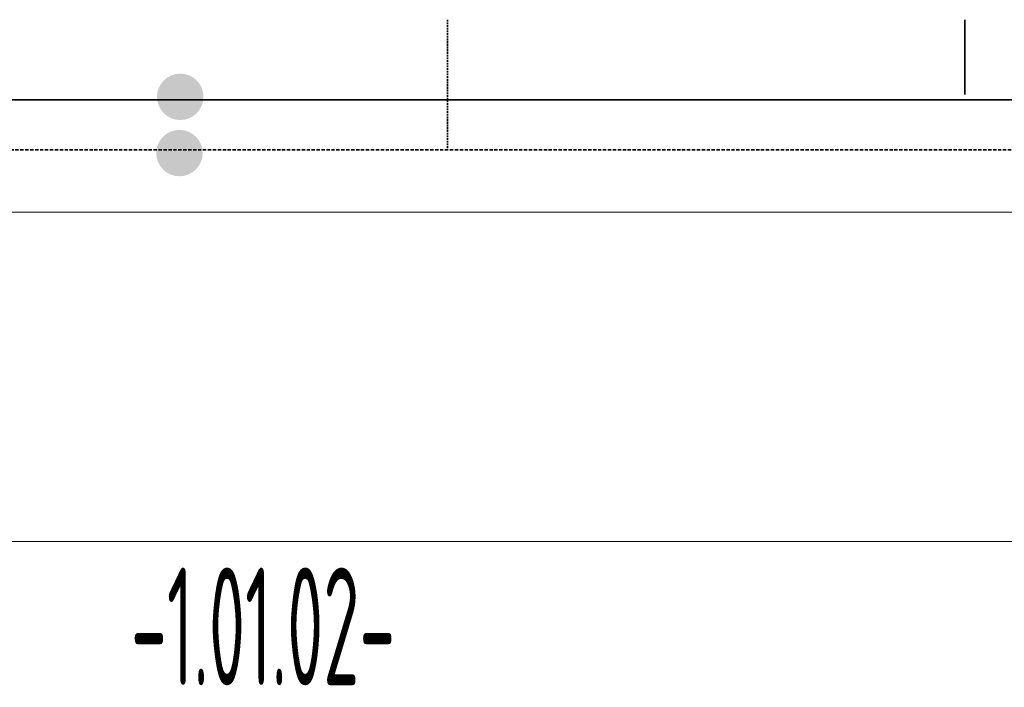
# Model space of a CAD drawing. Header units: millimetres. Extents: x 1279 to 58476, y -6899 to 74987.
# Tile 41 of 157: x 8259 to 9306, y -4334 to -3625. Entities that reach past the tile are written whole.
import ezdxf
from ezdxf.enums import TextEntityAlignment as Align

# ---------------------------------------------------------------- set-up
doc = ezdxf.new("R2010")
doc.units = ezdxf.units.MM
for name, pattern in [('phl_thick', [0]), ('VERDECKT', [9.525, 6.35, -3.175]), ('ČÁRKOVANÁ', [0.75, 0.5, -0.25])]:
    doc.linetypes.add(name, pattern=pattern)
for name, color, linetype, lineweight in [('JS_VYT_POPIS - OBECNĚ', 7, 'Continuous', 5), ('UT_POTRUBI - ZPÁTEČKA', 5, 'ČÁRKOVANÁ', 35), ('UT_SCHÉMA_PŘÍVOD', 10, 'Continuous', 35), ('UT_SCHÉMA_ZPÁTEČKA', 172, 'VERDECKT', 35), ('VZT_50 POPIS - OBECNE', 7, 'Continuous', 5)]:
    doc.layers.add(name, color=color, linetype=linetype, lineweight=lineweight)
doc.styles.add('VZT_POPIS', font='isocp.shx', dxfattribs={"width": 0.6, "height": 125})

msp = doc.modelspace()

# ---------------------------------------------------------------- hatches: boundary and pattern name
at = {"layer": 'UT_SCHÉMA_PŘÍVOD'}
msp.add_hatch(color=256, dxfattribs=at).paths.add_polyline_path([(8404.9, -3706.5, 1), (8454.3, -3706.5, 1)])
at = {"layer": 'UT_SCHÉMA_ZPÁTEČKA', "ltscale": 0.3}
msp.add_hatch(color=256, dxfattribs=at).paths.add_polyline_path([(8453.4, -3766.3, -1), (8404.1, -3766.3, -1)])

# ---------------------------------------------------------------- linework, layer by layer
at = {"layer": 'UT_POTRUBI - ZPÁTEČKA', "ltscale": 7}
msp.add_line((4406, -3762.8), (10215.5, -3762.8), dxfattribs=at)
at = {"layer": 'UT_SCHÉMA_PŘÍVOD'}
for p, q in [((9263.8, -3624.6), (9263.8, -3703.9)), ((4338.9, -3709.6), (10151.6, -3709.6))]:
    msp.add_line(p, q, dxfattribs=at)
at = {"layer": 'UT_SCHÉMA_ZPÁTEČKA', "ltscale": 0.3}
msp.add_line((8713.8, -3624.6), (8713.8, -3763.8), dxfattribs=at)
at = {"layer": 'VZT_50 POPIS - OBECNE', "linetype": 'phl_thick'}
for p, q in [((1278.8, -3829), (52959, -3829)), ((1278.8, -4179), (52959, -4179))]:
    msp.add_line(p, q, dxfattribs=at)

# ---------------------------------------------------------------- texts
at = {"layer": 'JS_VYT_POPIS - OBECNĚ', "style": 'VZT_POPIS', "width": 0.5}
msp.add_text('-1.01.02-', height=125, dxfattribs=at).set_placement((8517.7, -4269.2), align=Align.MIDDLE_CENTER)

doc.saveas('drawing.dxf')
